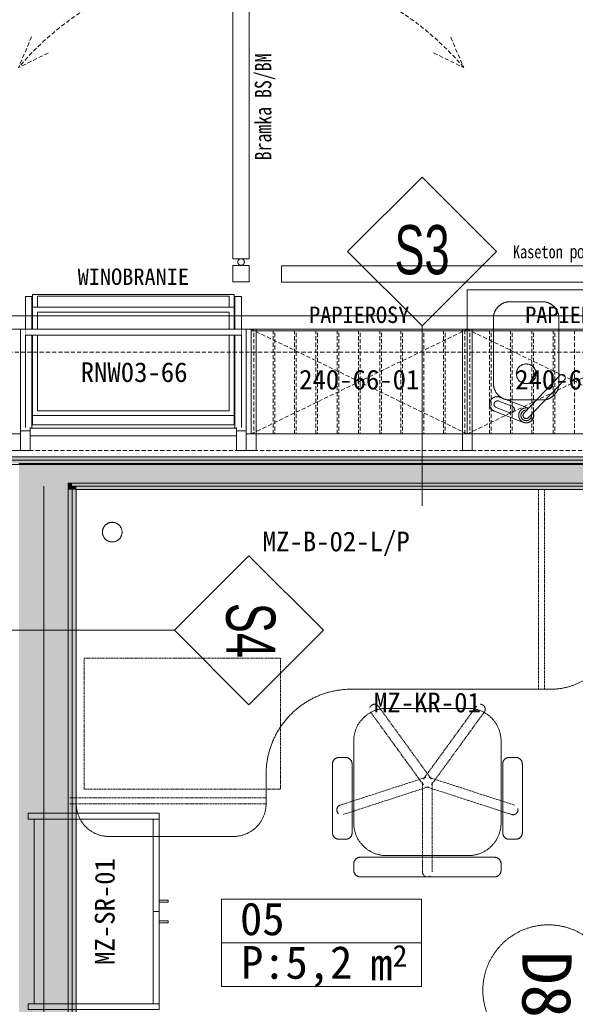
# Model space of a CAD drawing. Header units: millimetres. Extents: x -19278 to 18011, y -32369 to 41467.
# Tile 13 of 64: x -10029 to -8332, y 3888 to 6896. Entities that reach past the tile are written whole.
import ezdxf
from ezdxf.xclip import XClip

# ---------------------------------------------------------------- set-up
doc = ezdxf.new("R2010")
doc.units = ezdxf.units.MM
doc.header["$MEASUREMENT"] = 0
doc.header["$XCLIPFRAME"] = 0
for name, pattern in [('DASHED', [19.05, 12.7, -6.35]), ('DGN Style 2', [53.396408, 32.037845, -21.358563]), ('HIDDEN2', [4.7625, 3.175, -1.5875]), ('Wipeout_Contour', [1000, 0, -1000])]:
    doc.linetypes.add(name, pattern=pattern)
for name, color, linetype in [('2D - Rysunki i Obrazki', 7, 'Continuous'), ('PT.A.01_1_Strefy', 7, 'Continuous'), ('PT.A.01_1_Ściany wewnętrzne', 7, 'Continuous')]:
    doc.layers.add(name, color=color, linetype=linetype)
for name, color, linetype, lineweight, true_color in [('PT.A.01_1_0_Nr_pióra__70_Nr_pióra__3', 7, 'Continuous', 18, 0x00bfbf), ('PT.A.01_1_Wnętrze - umeblowanie_Nr_pióra__146_Nr_pióra__6', 7, 'Continuous', 18, 0x5eaeff), ('PT.A.01_1_Wnętrze - umeblowanie_Nr_pióra__205_Nr_pióra__2', 7, 'Continuous', 18, 0xe8e8e8)]:
    doc.layers.add(name, color=color, linetype=linetype, lineweight=lineweight, true_color=true_color)
for name, color, linetype, lineweight in [('PT.A.01_1_MEBLE PKN_Nr_pióra__7_Nr_pióra__7', 7, 'Continuous', 18), ('PT.A.01_1_Metryczki pomieszczeń ArchiCADa_Nr_pióra__200_Nr_pióra__190', 190, 'Continuous', 18), ('PT.A.01_1_Strefy_Nr_pióra__20_Nr_pióra__1', 1, 'Continuous', 18), ('PT.A.01_1_Strefy_Nr_pióra__254', 254, 'Continuous', 18), ('PT.A.01_1_Wnętrze - umeblowanie_Nr_pióra__101_Nr_pióra__252', 252, 'Continuous', 18), ('PT.A.01_1_Wnętrze - umeblowanie_Nr_pióra__1_Nr_pióra__7', 7, 'Continuous', 18), ('PT.A.01_1_Wnętrze - umeblowanie_Nr_pióra__20_Nr_pióra__1', 1, 'Continuous', 18), ('PT.A.01_1_Wymiarowanie_Nr_pióra__40_Nr_pióra__7', 7, 'Continuous', 18), ('PT.A.01_1_Znaczniki drzwi ArchiCADa_Nr_pióra__201_Nr_pióra__7', 7, 'Continuous', 18), ('PT.A.01_1_Ściany wewnętrzne_Nr_pióra__1_Nr_pióra__7', 7, 'Continuous', 18), ('PT.A.01_1_Ściany wewnętrzne_Nr_pióra__41_Nr_pióra__7', 7, 'Continuous', 18)]:
    doc.layers.add(name, color=color, linetype=linetype, lineweight=lineweight)
doc.styles.add('GENERATED_STYLE_1', font='txt')
doc.styles.add('GENERATED_STYLE_5', font='txt')
doc.linetypes.add('Zygzak duży', pattern='A,0,[2,PT.A.011.Shx,S=2.239859,R=0,X=0,Y=0],-282.222223,0', length=282.222223)
doc.linetypes.add('Zygzak MAŁY', pattern='A,0,[1,PT.A.011.Shx,S=0.873016,R=0,X=0,Y=-2.75e-05],-110,0', length=110)

# ---------------------------------------------------------------- blocks, each defined once
blk = doc.blocks.new('Rysunek_1_1', base_point=(2114.4, 3072.6))
at = {"layer": 'PT.A.01_1_Ściany wewnętrzne', "linetype": 'Continuous', "lineweight": 0, "true_color": 0xffffff}
for points in [[(-7998.9, 5560.5), (-12271.4, 5560.5), (-12271.4, 5550.5), (-8008.4, 5550.5), (-7998.9, 5554.8)], [(-8011.4, 5550.5), (-12271.4, 5550.5), (-12271.4, 5540.5), (-8030.4, 5540.5), (-8011.4, 5549.2)], [(-9881.4, 5540.5), (-10031.4, 5540.5), (-10031.4, 5480.5), (-9881.4, 5480.5)], [(-8181.4, 5540.5), (-9881.4, 5540.5), (-9881.4, 5480.5), (-8181.4, 5480.5)], [(-9881.4, 5480.5), (-10031.4, 5480.5), (-10031.4, 5470.5), (-9881.4, 5470.5)], [(-9868.9, 5480.5), (-9881.4, 5480.5), (-9881.4, 5470.5), (-9868.9, 5470.5)], [(-8193.9, 5480.5), (-9868.9, 5480.5), (-9868.9, 5470.5), (-8193.9, 5470.5)], [(-9881.4, 5470.5), (-10031.4, 5470.5), (-10031.4, 5460.5), (-9881.4, 5460.5)], [(-9881.4, 3029.5), (-9881.4, 5460.5), (-10031.4, 5460.5), (-10031.4, 3029.5)], [(-9868.9, 5470.5), (-9881.4, 5470.5), (-9881.4, 5460.5), (-9868.9, 5460.5)], [(-9868.9, 3029.5), (-9868.9, 5460.5), (-9881.4, 5460.5), (-9881.4, 3029.5)], [(-9856.4, 5470.5), (-9868.9, 5470.5), (-9868.9, 5460.5), (-9856.4, 5460.5)], [(-9856.4, 3029.5), (-9856.4, 5460.5), (-9868.9, 5460.5), (-9868.9, 3029.5)], [(-8206.4, 5470.5), (-9856.4, 5470.5), (-9856.4, 5460.5), (-8206.4, 5460.5)]]:
    blk.add_hatch(color=7, dxfattribs=at).paths.add_polyline_path(points)
at = {"layer": 'PT.A.01_1_0_Nr_pióra__70_Nr_pióra__3', "linetype": 'Continuous'}
for p, q in [((-8800.1, 6415.4), (-9027.5, 6188)), ((-8572.6, 6188), (-8800.1, 6415.4)), ((-9027.5, 6188), (-8800.1, 5960.5)), ((-8800.1, 5960.5), (-8572.6, 6188)), ((-8800.1, 5460.5), (-8800.1, 5960.5)), ((-8800.1, 5410.5), (-8800.1, 5460.5)), ((-9328.9, 5258), (-9556.4, 5030.5)), ((-9101.5, 5030.5), (-9328.9, 5258)), ((-10056.4, 5030.5), (-9556.4, 5030.5)), ((-9556.4, 5030.5), (-9328.9, 4803.1)), ((-9328.9, 4803.1), (-9101.5, 5030.5))]:
    blk.add_line(p, q, dxfattribs=at)
at = {"layer": 'PT.A.01_1_Metryczki pomieszczeń ArchiCADa_Nr_pióra__200_Nr_pióra__190', "linetype": 'Continuous'}
for p, q in [((-9412.5, 4208.9), (-8801.4, 4208.9)), ((-9412.5, 4075.5), (-9412.5, 4208.9)), ((-8801.4, 4208.9), (-8801.4, 4075.5)), ((-8801.4, 4075.5), (-9412.5, 4075.5)), ((-9412.5, 4075.5), (-8801.4, 4075.5)), ((-9412.5, 3942.2), (-9412.5, 4075.5)), ((-8801.4, 4075.5), (-8801.4, 3942.2)), ((-8801.4, 3942.2), (-9412.5, 3942.2))]:
    blk.add_line(p, q, dxfattribs=at)
at = {"layer": 'PT.A.01_1_Strefy_Nr_pióra__20_Nr_pióra__1', "linetype": 'Continuous'}
blk.add_circle((-9746.4, 5330.5), 30, dxfattribs=at)
at = {"layer": 'PT.A.01_1_Wnętrze - umeblowanie_Nr_pióra__101_Nr_pióra__252', "linetype": 'DASHED', "flags": 128}
for points in [[(-9992.8, 6844.1), (-10032.9, 6750), (-9941, 6795)], [(-8764.7, 6795), (-8672.8, 6750), (-8712.9, 6844.1)]]:
    blk.add_lwpolyline(points, dxfattribs=at)
at = {"layer": 'PT.A.01_1_Wnętrze - umeblowanie_Nr_pióra__101_Nr_pióra__252', "linetype": 'Continuous', "flags": 128}
blk.add_lwpolyline([(-9377.9, 6095.8), (-9327.9, 6095.8)], close=True, dxfattribs=at)
at = {"layer": 'PT.A.01_1_Wnętrze - umeblowanie_Nr_pióra__101_Nr_pióra__252', "linetype": 'DASHED', "flags": 128}
for points in [[(-9254.4, 5630.5), (-9254.4, 5945.5), (-9314.4, 5945.5), (-9314.4, 5630.5)], [(-9189.4, 5630.5), (-9189.4, 5945.5), (-9249.4, 5945.5), (-9249.4, 5630.5)], [(-9124.4, 5630.5), (-9124.4, 5945.5), (-9184.4, 5945.5), (-9184.4, 5630.5)], [(-9059.4, 5630.5), (-9059.4, 5945.5), (-9119.4, 5945.5), (-9119.4, 5630.5)], [(-8994.4, 5630.5), (-8994.4, 5945.5), (-9054.4, 5945.5), (-9054.4, 5630.5)], [(-8929.4, 5630.5), (-8929.4, 5945.5), (-8989.4, 5945.5), (-8989.4, 5630.5)], [(-8864.4, 5630.5), (-8864.4, 5945.5), (-8924.4, 5945.5), (-8924.4, 5630.5)], [(-8799.4, 5630.5), (-8799.4, 5945.5), (-8859.4, 5945.5), (-8859.4, 5630.5)], [(-8734.4, 5630.5), (-8734.4, 5945.5), (-8794.4, 5945.5), (-8794.4, 5630.5)], [(-8669.4, 5630.5), (-8669.4, 5945.5), (-8729.4, 5945.5), (-8729.4, 5630.5)], [(-8594.4, 5630.5), (-8594.4, 5945.5), (-8654.4, 5945.5), (-8654.4, 5630.5)], [(-8529.4, 5630.5), (-8529.4, 5945.5), (-8589.4, 5945.5), (-8589.4, 5630.5)], [(-8464.4, 5630.5), (-8464.4, 5945.5), (-8524.4, 5945.5), (-8524.4, 5630.5)], [(-8399.4, 5630.5), (-8399.4, 5945.5), (-8459.4, 5945.5), (-8459.4, 5630.5)], [(-8334.4, 5630.5), (-8334.4, 5945.5), (-8394.4, 5945.5), (-8394.4, 5630.5)]]:
    blk.add_lwpolyline(points, close=True, dxfattribs=at)
at = {"layer": 'PT.A.01_1_Wnętrze - umeblowanie_Nr_pióra__101_Nr_pióra__252', "linetype": 'DASHED'}
blk.add_arc((-9352.9, 6175.8), 890, 40.1759, 139.8241, dxfattribs=at)
at = {"layer": 'PT.A.01_1_Wnętrze - umeblowanie_Nr_pióra__146_Nr_pióra__6', "linetype": 'Continuous'}
for p, q in [((-9989.9, 6057.2), (-9373.9, 6057.2)), ((-9989.9, 5658.5), (-9989.9, 6057.2)), ((-9974.9, 6051.8), (-9388.9, 6051.8)), ((-9974.9, 6017.5), (-9974.9, 6051.8)), ((-9388.9, 6017.5), (-9388.9, 6051.8)), ((-9373.9, 5658.5), (-9373.9, 6057.2)), ((-9989.9, 6017.5), (-9373.9, 6017.5)), ((-9974.9, 6002.5), (-9388.9, 6002.5)), ((-9974.9, 5701.7), (-9974.9, 6002.5)), ((-9388.9, 5701.7), (-9388.9, 6002.5)), ((-8489, 5694.1), (-8379.5, 5809.5)), ((-8474.8, 5680.5), (-8365.2, 5795.9)), ((-8565.6, 5730.9), (-8524.7, 5715.1)), ((-8562.5, 5743), (-8474.8, 5709.1)), ((-9989.9, 5686.7), (-9373.9, 5686.7)), ((-9974.9, 5701.7), (-9388.9, 5701.7)), ((-8579, 5700.3), (-8490.2, 5666)), ((-8573.2, 5711.3), (-8532.3, 5695.5)), ((-9989.9, 5658.5), (-9373.9, 5658.5)), ((-9996.9, 5624.5), (-9366.9, 5624.5))]:
    blk.add_line(p, q, dxfattribs=at)
at = {"layer": 'PT.A.01_1_Wnętrze - umeblowanie_Nr_pióra__146_Nr_pióra__6', "linetype": 'Continuous', "flags": 128}
for points in [[(-9327.9, 7065.8), (-9377.9, 7065.8), (-9377.9, 6165.8), (-9352.9, 6165.8, -1), (-9352.9, 6145.8), (-9377.9, 6145.8), (-9377.9, 6095.8), (-9327.9, 6095.8), (-9327.9, 6145.8), (-9352.9, 6145.8, -1), (-9352.9, 6165.8), (-9327.9, 6165.8)], [(-8431.9, 5734.4), (-8531.9, 5734.4, -0.414214), (-8581.9, 5784.4), (-8581.9, 5984.4, -0.414214), (-8531.9, 6034.4), (-8431.9, 6034.4, -0.414214), (-8381.9, 5984.4), (-8381.9, 5784.4, -0.414214)]]:
    blk.add_lwpolyline(points, format="xyb", close=True, dxfattribs=at)
for points in [[(-8029.7, 6144.8), (-9229.7, 6144.8), (-9229.7, 6094.8), (-8029.7, 6094.8)], [(-8001.9, 5630.5), (-8661.9, 5630.5), (-8661.9, 6070.5), (-8001.9, 6070.5)], [(-9996.9, 5580.5), (-9996.9, 5950.5), (-10026.9, 5950.5), (-10026.9, 5580.5)], [(-9336.9, 5580.5), (-9336.9, 5950.5), (-9366.9, 5950.5), (-9366.9, 5580.5)], [(-9306.9, 5580.5), (-9306.9, 5950.5), (-9336.9, 5950.5), (-9336.9, 5580.5)], [(-8661.9, 5630.5), (-9321.9, 5630.5), (-9321.9, 5950.5), (-8661.9, 5950.5)], [(-8661.9, 5950.5), (-9321.9, 5950.5), (-9321.9, 5945.5), (-8661.9, 5945.5)], [(-8646.9, 5580.5), (-8646.9, 5950.5), (-8676.9, 5950.5), (-8676.9, 5580.5)], [(-8001.9, 5630.5), (-8661.9, 5630.5), (-8661.9, 5950.5), (-8001.9, 5950.5)], [(-8001.9, 5950.5), (-8661.9, 5950.5), (-8661.9, 5945.5), (-8001.9, 5945.5)], [(-10026.9, 5580.5), (-10026.9, 5640.5), (-9996.9, 5640.5), (-9996.9, 5580.5)], [(-9366.9, 5580.5), (-9366.9, 5640.5), (-9336.9, 5640.5), (-9336.9, 5580.5)], [(-9336.9, 5580.5), (-9306.9, 5580.5), (-9306.9, 5630.5), (-9336.9, 5630.5)]]:
    blk.add_lwpolyline(points, close=True, dxfattribs=at)
at = {"layer": 'PT.A.01_1_Wnętrze - umeblowanie_Nr_pióra__146_Nr_pióra__6', "linetype": 'DASHED', "flags": 128}
for points in [[(-8661.9, 5630.5), (-9321.9, 5950.5)], [(-9321.9, 5630.5), (-8661.9, 5950.5)], [(-8001.9, 5630.5), (-8661.9, 5950.5)], [(-8661.9, 5630.5), (-8001.9, 5950.5)]]:
    blk.add_lwpolyline(points, dxfattribs=at)
at = {"layer": 'PT.A.01_1_Wnętrze - umeblowanie_Nr_pióra__146_Nr_pióra__6', "linetype": 'Continuous'}
blk.add_circle((-8481.9, 5814.4), 30, dxfattribs=at)
for centre, radius, start, end in [((-8372.3, 5802.7), 9.83, 316.4836, 136.4836), ((-8570.8, 5721.6), 22.9, 68.8831, 248.8835), ((-8569.4, 5721.1), 10.5, 68.8831, 248.8835), ((-8528.5, 5705.3), 10.5, 248.8835, 68.8835), ((-8481.9, 5687.3), 22.9, 71.9178, 21.0494), ((-8481.9, 5687.3), 16.2, 83.7549, 9.2123), ((-8481.9, 5687.3), 9.83, 136.4836, 316.4836)]:
    blk.add_arc(centre, radius, start, end, dxfattribs=at)
at = {"layer": 'PT.A.01_1_Wnętrze - umeblowanie_Nr_pióra__1_Nr_pióra__7', "linetype": 'Zygzak MAŁY'}
blk.add_line((-11056.8, 5537.1), (-8011.4, 5537.1), dxfattribs=at)
at = {"layer": 'PT.A.01_1_Wnętrze - umeblowanie_Nr_pióra__1_Nr_pióra__7', "linetype": 'Zygzak duży'}
blk.add_line((-9955.8, 5470.5), (-9955.8, 2949.5), dxfattribs=at)
at = {"layer": 'PT.A.01_1_Wnętrze - umeblowanie_Nr_pióra__20_Nr_pióra__1', "linetype": 'HIDDEN2'}
for p, q in [((-8444.4, 4850.5), (-8444.4, 5460.5)), ((-8426.4, 4850.5), (-8426.4, 5460.5)), ((-8933.2, 4798.3), (-8771.6, 4575.8)), ((-8634.2, 4798.3), (-8795.9, 4575.8)), ((-8957.5, 4780.7), (-8795.9, 4558.2)), ((-8610, 4780.7), (-8771.6, 4558.2)), ((-9049.9, 4496.3), (-8788.4, 4581.3)), ((-8517.6, 4496.3), (-8779.1, 4581.3)), ((-9040.6, 4467.8), (-8779.1, 4552.8)), ((-8798.7, 4292), (-8798.7, 4567)), ((-8526.8, 4467.8), (-8788.4, 4552.8)), ((-8768.7, 4292), (-8768.7, 4567)), ((-9876.4, 4518.5), (-9276.4, 4518.5)), ((-9876.4, 4500.5), (-9276.4, 4500.5))]:
    blk.add_line(p, q, dxfattribs=at)
at = {"layer": 'PT.A.01_1_Wnętrze - umeblowanie_Nr_pióra__20_Nr_pióra__1', "linetype": 'Continuous'}
for p, q in [((-9008.7, 4542), (-9008.7, 4492)), ((-9008.7, 4542), (-9008.7, 4492)), ((-8558.7, 4542), (-8558.7, 4492)), ((-8558.7, 4542), (-8558.7, 4492)), ((-9985.4, 3889.3), (-9985.4, 4453.3))]:
    blk.add_line(p, q, dxfattribs=at)
at = {"layer": 'PT.A.01_1_Wnętrze - umeblowanie_Nr_pióra__20_Nr_pióra__1', "linetype": 'Continuous', "flags": 128}
for points in [[(-9276.4, 4590.5), (-9276.4, 4500.5, -0.414214), (-9376.4, 4400.5), (-9756.4, 4400.5, -0.414214), (-9856.4, 4500.5), (-9856.4, 5460.5), (-8206.4, 5460.5), (-8206.4, 5050.5, -0.414214), (-8406.4, 4850.5), (-9016.4, 4850.5, 0.414214)], [(-8658.7, 4792, -0.414214), (-8558.7, 4692), (-8558.7, 4442, -0.414214), (-8658.7, 4342), (-8908.7, 4342, -0.414214), (-9008.7, 4442), (-9008.7, 4692, -0.414214), (-8908.7, 4792)], [(-8658.7, 4792, -0.414214), (-8558.7, 4692), (-8558.7, 4442, -0.414214), (-8658.7, 4342), (-8908.7, 4342, -0.414214), (-9008.7, 4442), (-9008.7, 4692, -0.414214), (-8908.7, 4792)], [(-9033.7, 4642), (-9053.7, 4642, 0.414214), (-9073.7, 4622), (-9073.7, 4412, 0.414214), (-9053.7, 4392), (-9033.7, 4392, 0.414214), (-9013.7, 4412), (-9013.7, 4622, 0.414214)], [(-8493.7, 4412), (-8493.7, 4622, 0.414214), (-8513.7, 4642), (-8533.7, 4642, 0.414214), (-8553.7, 4622), (-8553.7, 4412, 0.414214), (-8533.7, 4392), (-8513.7, 4392, 0.414214)], [(-8988.7, 4277), (-8578.7, 4277, 0.414214), (-8558.7, 4297), (-8558.7, 4317, 0.414214), (-8578.7, 4337), (-8988.7, 4337, 0.414214), (-9008.7, 4317), (-9008.7, 4297, 0.414214)]]:
    blk.add_lwpolyline(points, format="xyb", close=True, dxfattribs=at)
at = {"layer": 'PT.A.01_1_Wnętrze - umeblowanie_Nr_pióra__20_Nr_pióra__1', "linetype": 'HIDDEN2', "flags": 128}
blk.add_lwpolyline([(-9232.2, 4545.5), (-9832.2, 4545.5), (-9832.2, 4945.5), (-9232.2, 4945.5)], close=True, dxfattribs=at)
at = {"layer": 'PT.A.01_1_Wnętrze - umeblowanie_Nr_pióra__20_Nr_pióra__1', "linetype": 'Continuous', "flags": 128}
for points in [[(-10003.4, 4471.3), (-9603.4, 4471.3), (-9603.4, 4453.3), (-10003.4, 4453.3)], [(-9621.4, 4171.3), (-9621.4, 4453.3), (-9603.4, 4453.3), (-9603.4, 4171.3)], [(-9603.4, 4199.7), (-9575.4, 4199.7), (-9575.4, 4205.7), (-9603.4, 4205.7)], [(-9621.4, 3889.3), (-9621.4, 4171.3), (-9603.4, 4171.3), (-9603.4, 3889.3)], [(-9603.4, 4143), (-9575.4, 4143), (-9575.4, 4136.9), (-9603.4, 4136.9)], [(-10003.4, 3889.3), (-9603.4, 3889.3), (-9603.4, 3871.3), (-10003.4, 3871.3)]]:
    blk.add_lwpolyline(points, close=True, dxfattribs=at)
at = {"layer": 'PT.A.01_1_Wnętrze - umeblowanie_Nr_pióra__20_Nr_pióra__1', "linetype": 'DGN Style 2'}
for centre, start, end in [((-8945.4, 4789.5), 36, 216), ((-8622.1, 4789.5), 324, 144), ((-9045.3, 4482), 108, 288), ((-8522.2, 4482), 252, 72), ((-8783.7, 4292), 180, 360)]:
    blk.add_arc(centre, 15, start, end, dxfattribs=at)
at = {"layer": 'PT.A.01_1_Znaczniki drzwi ArchiCADa_Nr_pióra__201_Nr_pióra__7', "linetype": 'Continuous'}
for start, end in [(90.0001, 270.0001), (270.0001, 90.0001)]:
    blk.add_arc((-8414.3, 3930.5), 200, start, end, dxfattribs=at)
at = {"layer": 'PT.A.01_1_Ściany wewnętrzne_Nr_pióra__1_Nr_pióra__7', "linetype": 'Continuous'}
for p, q in [((-8011.4, 5550.5), (-12271.4, 5550.5)), ((-9868.9, 5460.5), (-9868.9, 5470.5)), ((-9868.9, 5470.5), (-8193.9, 5470.5)), ((-9868.9, 3029.5), (-9868.9, 5460.5))]:
    blk.add_line(p, q, dxfattribs=at)
at = {"layer": 'PT.A.01_1_Ściany wewnętrzne_Nr_pióra__1_Nr_pióra__7', "linetype": 'Continuous', "flags": 128}
for points in [[(-7998.9, 5560.5), (-12271.4, 5560.5)], [(-9856.4, 5460.5), (-8206.4, 5460.5)], [(-9856.4, 3029.5), (-9856.4, 5460.5)]]:
    blk.add_lwpolyline(points, dxfattribs=at)
at = {"layer": 'PT.A.01_1_Ściany wewnętrzne_Nr_pióra__41_Nr_pióra__7', "linetype": 'Continuous'}
for p, q in [((-9881.4, 5540.5), (-10031.4, 5540.5)), ((-8181.4, 5540.5), (-9881.4, 5540.5)), ((-9881.4, 5470.5), (-9881.4, 5480.5)), ((-9881.4, 5480.5), (-8181.4, 5480.5)), ((-9881.4, 5460.5), (-9881.4, 5470.5)), ((-9881.4, 3029.5), (-9881.4, 5460.5))]:
    blk.add_line(p, q, dxfattribs=at)
at = {"layer": 'PT.A.01_1_0_Nr_pióra__70_Nr_pióra__3', "linetype": 'Continuous', "insert": (-8800.1, 6268.6), "char_height": 150, "attachment_point": 2, "style": 'GENERATED_STYLE_5'}
blk.add_mtext('\\A1;{\\W0.800000x;\\pt0,70000;\\fArial Narrow|b0|i0|c238|p34;S3 }', dxfattribs=at)
at = {"layer": 'PT.A.01_1_0_Nr_pióra__70_Nr_pióra__3', "linetype": 'Continuous', "insert": (-9248.3, 5030.5), "char_height": 150, "attachment_point": 2, "rotation": 270, "style": 'GENERATED_STYLE_5'}
blk.add_mtext('\\A1;{\\W0.800000x;\\pt0,70000;\\fArial Narrow|b0|i0|c238|p34;S4 }', dxfattribs=at)
at = {"layer": 'PT.A.01_1_MEBLE PKN_Nr_pióra__7_Nr_pióra__7', "linetype": 'Continuous', "style": 'GENERATED_STYLE_1'}
for s, insert, char_height, attachment_point in [('\\A1;{\\fMS Gothic|b0|i0|c238|p49;WINOBRANIE}', (-9681.9, 6110.7), 50, 5), ('\\A1;{\\fMS Gothic|b0|i0|c238|p49;RNW03-66}', (-9516.4, 5788.4), 60, 9)]:
    blk.add_mtext(s, dxfattribs=dict(at, insert=insert, char_height=char_height, attachment_point=attachment_point))
at = {"layer": 'PT.A.01_1_Metryczki pomieszczeń ArchiCADa_Nr_pióra__200_Nr_pióra__190', "linetype": 'Continuous', "attachment_point": 1, "style": 'GENERATED_STYLE_1'}
for s, insert, char_height in [('\\A1;{\\fMS Gothic|b0|i0|c238|p49;05}', (-9356.1, 4199), 100), ('\\A1;{\\fMS Gothic|b0|i0|c238|p49;P:5,2}', (-9353.1, 4065.7), 100), ('\\A1;{\\fMS Gothic|b0|i0|c238|p49;2}', (-8890.2, 4069), 66.667), ('\\A1;{\\fMS Gothic|b0|i0|c238|p49; m}', (-9026.4, 4060.5), 100)]:
    blk.add_mtext(s, dxfattribs=dict(at, insert=insert, char_height=char_height))
at = {"layer": 'PT.A.01_1_Wnętrze - umeblowanie_Nr_pióra__1_Nr_pióra__7', "linetype": 'Continuous', "insert": (-9310.6, 6466.6), "char_height": 50, "attachment_point": 1, "rotation": 90, "style": 'GENERATED_STYLE_1'}
blk.add_mtext('\\A1;{\\W0.800000x;\\fMS Gothic|b0|i0|c238|p49;Bramka BS/BM}', dxfattribs=at)
at = {"layer": 'PT.A.01_1_Wnętrze - umeblowanie_Nr_pióra__1_Nr_pióra__7', "linetype": 'Continuous', "style": 'GENERATED_STYLE_1'}
for s, insert, char_height, attachment_point in [('\\A1;{\\W0.800000x;\\fMS Gothic|b0|i0|c238|p49;Kaseton podświetlany 120}', (-8029.7, 6207.4), 40, 3), ('\\A1;{\\fMS Gothic|b0|i0|c238|p49;PAPIEROSY}', (-8991.9, 6019.7), 50, 2), ('\\A1;{\\fMS Gothic|b0|i0|c238|p49;PAPIEROSY}', (-8331.9, 6019.7), 50, 2), ('\\A1;{\\fMS Gothic|b0|i0|c238|p49;240-66-01}', (-8991.9, 5826.7), 60, 2), ('\\A1;{\\fMS Gothic|b0|i0|c238|p49;240-66-01}', (-8331.9, 5826.7), 60, 2)]:
    blk.add_mtext(s, dxfattribs=dict(at, insert=insert, char_height=char_height, attachment_point=attachment_point))
at = {"layer": 'PT.A.01_1_Wnętrze - umeblowanie_Nr_pióra__20_Nr_pióra__1', "linetype": 'Continuous', "char_height": 60, "attachment_point": 2, "style": 'GENERATED_STYLE_1'}
for s, insert in [('\\A1;{\\fMS Gothic|b0|i0|c238|p49;MZ-B-02-L/P}', (-9062.3, 5332.1)), ('\\A1;{\\fMS Gothic|b0|i0|c238|p49;MZ-KR-01}', (-8783.7, 4840))]:
    blk.add_mtext(s, dxfattribs=dict(at, insert=insert))
at = {"layer": 'PT.A.01_1_Wnętrze - umeblowanie_Nr_pióra__20_Nr_pióra__1', "linetype": 'Continuous', "insert": (-9799.4, 4171.3), "char_height": 60, "attachment_point": 2, "rotation": 90, "style": 'GENERATED_STYLE_1'}
blk.add_mtext('\\A1;{\\fMS Gothic|b0|i0|c238|p49;MZ-SR-01}', dxfattribs=at)
at = {"layer": 'PT.A.01_1_Znaczniki drzwi ArchiCADa_Nr_pióra__201_Nr_pióra__7', "linetype": 'Continuous', "insert": (-8495.9, 4049.9), "char_height": 150, "attachment_point": 7, "rotation": 270.0001, "style": 'GENERATED_STYLE_1'}
blk.add_mtext('\\A1;{\\fMS Gothic|b0|i0|c238|p49;D8}', dxfattribs=at)
at = {"color": 254, "linetype": 'Wipeout_Contour', "lineweight": 0, "ltscale": 46354.648199}
blk.add_wipeout([(-10011.9, 5650.6), (-9991.9, 5650.6), (-9991.9, 6050.5), (-10011.9, 6050.5)], dxfattribs=at).dxf.layer = 'PT.A.01_1_Strefy'
at = {"color": 254, "linetype": 'Wipeout_Contour', "lineweight": 0, "ltscale": 44163.91466}
blk.add_wipeout([(-9371.9, 5650.6), (-9351.9, 5650.6), (-9351.9, 6050.5), (-9371.9, 6050.5)], dxfattribs=at).dxf.layer = 'PT.A.01_1_Strefy'
at = {"layer": 'PT.A.01_1_Strefy_Nr_pióra__254', "linetype": 'Wipeout_Contour'}
for p, q in [((-9991.9, 6050.5), (-10011.9, 6050.5)), ((-10011.9, 6050.5), (-10011.9, 5650.6)), ((-9991.9, 5650.6), (-9991.9, 6050.5)), ((-9351.9, 6050.5), (-9371.9, 6050.5)), ((-9371.9, 6050.5), (-9371.9, 5650.6)), ((-9351.9, 5650.6), (-9351.9, 6050.5)), ((-10011.9, 5650.6), (-9991.9, 5650.6)), ((-9371.9, 5650.6), (-9351.9, 5650.6))]:
    blk.add_line(p, q, dxfattribs=at)
at = {"layer": 'PT.A.01_1_Wnętrze - umeblowanie_Nr_pióra__146_Nr_pióra__6', "linetype": 'Continuous'}
for p, q in [((-9991.9, 6050.5), (-10011.9, 6050.5)), ((-10011.9, 6050.5), (-10011.9, 5650.6)), ((-9991.9, 5650.6), (-9991.9, 6050.5)), ((-9351.9, 6050.5), (-9371.9, 6050.5)), ((-9371.9, 6050.5), (-9371.9, 5650.6)), ((-9351.9, 5650.6), (-9351.9, 6050.5)), ((-9996.9, 5648.5), (-9366.9, 5648.5))]:
    blk.add_line(p, q, dxfattribs=at)
at = {"layer": 'PT.A.01_1_Wnętrze - umeblowanie_Nr_pióra__205_Nr_pióra__2', "linetype": 'DASHED', "flags": 128}
blk.add_lwpolyline([(-7986.9, 5580.5), (-11046.9, 5580.5), (-11046.9, 5880.5), (-7986.9, 5880.5)], close=True, dxfattribs=at)
at = {"layer": 'PT.A.01_1_Wymiarowanie_Nr_pióra__40_Nr_pióra__7', "linetype": 'Continuous'}
blk.add_line((-7986.4, 5991.5), (-13736.4, 5991.5), dxfattribs=at)
blk.add_line((-7986.4, 5991.5), (-13736.4, 5991.5), dxfattribs=at)
blk.add_line((-7986.4, 5991.5), (-13736.4, 5991.5), dxfattribs=at)
at = {"color": 254, "linetype": 'Wipeout_Contour', "lineweight": 0, "ltscale": 45443.72943}
blk.add_wipeout([(-10011.9, 5950.5), (-10011.9, 5932.5), (-9351.9, 5932.5), (-9351.9, 5950.5)], dxfattribs=at).dxf.layer = 'PT.A.01_1_Strefy'
at = {"layer": 'PT.A.01_1_Strefy_Nr_pióra__254', "linetype": 'Wipeout_Contour'}
for p, q in [((-10011.9, 5950.5), (-10011.9, 5932.5)), ((-9351.9, 5950.5), (-10011.9, 5950.5)), ((-10011.9, 5932.5), (-9351.9, 5932.5)), ((-9351.9, 5932.5), (-9351.9, 5950.5))]:
    blk.add_line(p, q, dxfattribs=at)
at = {"layer": 'PT.A.01_1_Wnętrze - umeblowanie_Nr_pióra__146_Nr_pióra__6', "linetype": 'Continuous'}
for p, q in [((-9351.9, 5950.5), (-10011.9, 5950.5)), ((-10011.9, 5932.5), (-9351.9, 5932.5))]:
    blk.add_line(p, q, dxfattribs=at)
at = {"layer": 'PT.A.01_1_Wnętrze - umeblowanie_Nr_pióra__146_Nr_pióra__6', "linetype": 'Continuous', "flags": 128}
blk.add_lwpolyline([(-10026.9, 5580.5), (-10026.9, 5950.5), (-10056.9, 5950.5), (-10056.9, 5580.5), (-10026.9, 5580.5), (-10026.9, 5630.5), (-10056.9, 5630.5)], dxfattribs=at)

msp = doc.modelspace()

# ---------------------------------------------------------------- block references
at = {"layer": '2D - Rysunki i Obrazki', "color": 151, "linetype": 'Continuous', "lineweight": 13, "true_color": 0x80c2ff}
ref = msp.add_blockref('Rysunek_1_1', (2114.4, 3072.6), dxfattribs=at)
XClip(ref).set_block_clipping_path([(-11177.5234049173, -36557.2258517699), (29952.3944637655, -28108.1790241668), (15406.2423630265, 42702.4169420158), (-25723.6755056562, 34253.3701144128)])

doc.saveas('drawing.dxf')
